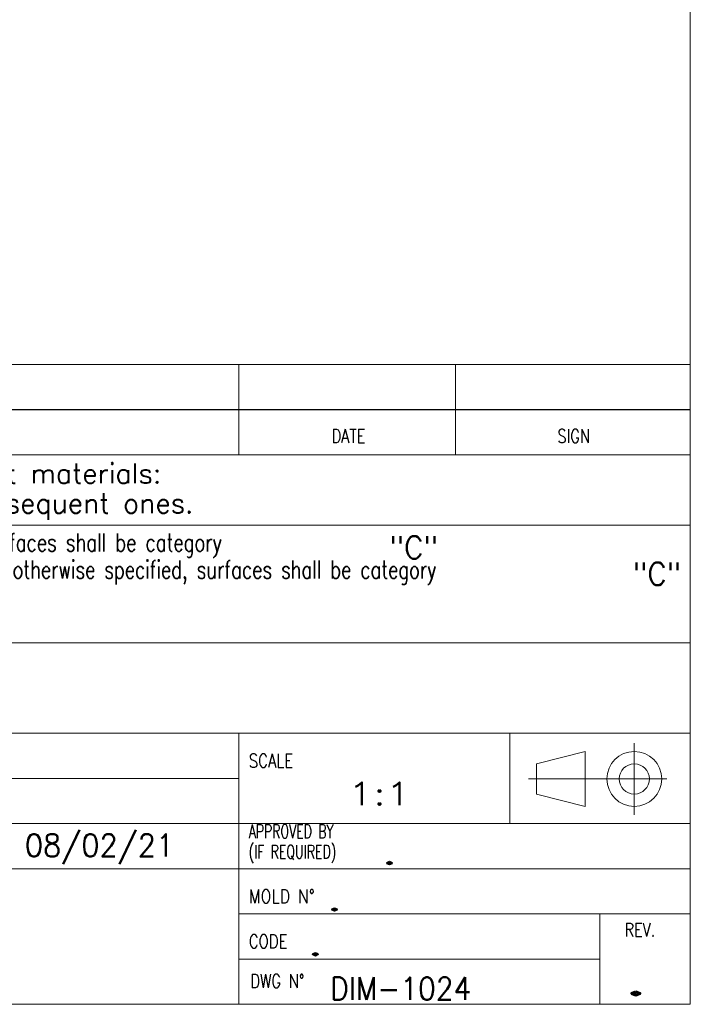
# Model space of a CAD drawing. Header units: millimetres. Extents: x 4 to 836, y 5 to 589.
# Tile 55 of 145: x 762 to 836, y 5 to 114. Entities that reach past the tile are written whole.
import ezdxf

# ---------------------------------------------------------------- set-up
doc = ezdxf.new("R2010")
doc.units = ezdxf.units.MM
doc.layers.add('1', color=7, linetype='Continuous', true_color=0xffffff)
doc.layers.add('256', color=7, linetype='Continuous', true_color=0xffffff)
doc.styles.add('blockfont', font='simplex.shx')
doc.styles.add('ideas_simplex', font='simplex.shx')

# ---------------------------------------------------------------- blocks, each defined once
blk = doc.blocks.new('TabularNote1')
at = {"layer": '1', "color": 7, "linetype": 'Continuous', "lineweight": 18}
for p, q in [((0, 5), (8, 5)), ((0, 5), (0, 0)), ((8, 5), (8, 0)), ((8, 5), (16, 5)), ((16, 5), (16, 0)), ((16, 5), (40, 5)), ((40, 5), (40, 0)), ((40, 5), (140, 5)), ((140, 5), (140, 0)), ((140, 5), (164, 5)), ((164, 5), (164, 0)), ((164, 5), (190, 5)), ((190, 5), (190, 0)), ((0, 0), (8, 0)), ((8, 0), (16, 0)), ((16, 0), (40, 0)), ((40, 0), (140, 0)), ((140, 0), (164, 0)), ((164, 0), (190, 0))]:
    blk.add_line(p, q, dxfattribs=at)

msp = doc.modelspace()

# ---------------------------------------------------------------- linework, layer by layer
at = {"layer": '256', "color": 3, "linetype": 'Continuous', "lineweight": 18}
for p, q in [((836, 589), (836, 5)), ((646, 65.794), (836, 65.794)), ((686, 58), (786, 58)), ((786, 58), (810, 58)), ((810, 58), (836, 58)), ((686, 45), (786, 45)), ((786, 45), (810, 45)), ((810, 45), (836, 45)), ((716, 20), (836, 20)), ((786, 20), (786, 5)), ((15, 5), (836, 5))]:
    msp.add_line(p, q, dxfattribs=at)
at = {"layer": '256', "color": 4, "linetype": 'Continuous', "lineweight": 18}
for p, q in [((786, 72.794), (786, 65.794)), ((810, 72.794), (810, 65.794)), ((646, 70.794), (836, 70.794)), ((646, 35), (836, 35)), ((786, 20), (786, 35)), ((816, 35), (816, 25)), ((829.799, 33.885), (829.799, 25.976)), ((818.959, 31.611), (824.366, 32.975)), ((824.366, 26.902), (824.366, 32.975)), ((818.959, 28.267), (818.959, 31.611)), ((716, 30), (786, 30)), ((818.098, 29.939), (833.387, 29.939)), ((818.959, 28.267), (824.366, 26.902)), ((716, 25), (836, 25)), ((786, 15), (836, 15)), ((826, 15), (826, 5)), ((786, 10), (826, 10))]:
    msp.add_line(p, q, dxfattribs=at)
for radius in [3.037, 1.672]:
    msp.add_circle((829.799, 29.939), radius, dxfattribs=at)

# ---------------------------------------------------------------- block references
at = {"layer": '1', "color": 172, "linetype": 'Continuous', "lineweight": 18}
msp.add_blockref('TabularNote1', (645.997, 70.806), dxfattribs=at)

# ---------------------------------------------------------------- texts
at = {"layer": '1', "color": 3, "linetype": 'Continuous', "lineweight": 13, "char_height": 2.5, "attachment_point": 7, "line_spacing_factor": 0.903614, "style": 'blockfont'}
for insert in [(802.706, 54.305), (829.641, 51.379)]:
    msp.add_mtext('\\W0.9442;"C"', dxfattribs=dict(at, insert=insert))
at = {"layer": '1', "color": 7, "linetype": 'Continuous', "lineweight": 18, "char_height": 2.5, "attachment_point": 7, "line_spacing_factor": 1.204819, "style": 'ideas_simplex'}
for s, insert in [('\\W1.2965;1:1', (798.108, 27.052)), ('\\W0.9399;08/02/21', (762.329, 20.508)), ('\\W2.6797;.', (801.255, 20.51))]:
    msp.add_mtext(s, dxfattribs=dict(at, insert=insert))
at = {"layer": '256', "color": 1, "linetype": 'Continuous', "lineweight": 13, "attachment_point": 7, "line_spacing_factor": 0.903614, "style": 'blockfont'}
for insert, char_height in [((797.187, 71.305), 2), ((821.978, 71.45), 2), ((802.527, 26.724), 4), ((763.843, 20.817), 2.3), ((798.348, 20.817), 2.3), ((798.638, 15.888), 2.3)]:
    msp.add_mtext('\\W0.9844; ', dxfattribs=dict(at, insert=insert, char_height=char_height))
at = {"layer": '256', "color": 4, "linetype": 'Continuous', "lineweight": 13, "char_height": 1.5, "attachment_point": 7, "line_spacing_factor": 0.903614, "style": 'blockfont'}
for s, insert in [('\\W0.7885;SIGN', (821.289, 67.126)), ('\\W0.7839;DATE', (796.289, 67.126)), ('\\W0.8044;SCALE', (787.113, 31.208)), ('\\W0.6756;APPROVED BY\\P(IF REQUIRED)', (787.105, 20.626)), ('\\W0.8477;MOLD N%%d', (787.113, 16.203)), ('\\W0.7742;REV.', (828.727, 12.492)), ('\\W0.8021;CODE', (787.113, 11.208)), ('\\W0.8059;DWG N%%d', (787.274, 6.817))]:
    msp.add_mtext(s, dxfattribs=dict(at, insert=insert))
at = {"layer": '256', "color": 3, "linetype": 'Continuous', "lineweight": 13, "attachment_point": 7, "line_spacing_factor": 0.903614, "style": 'blockfont'}
for s, insert, char_height in [('\\W0.9988;All materials employed have to be selected among RoHS compliant materials:', (660.003, 61.917), 2.2), ('\\W0.9983;the EC directives to be referred to are 2002/95/EC and correlated subsequent ones.', (651.203, 58.617), 2.2), ('\\W0.7354;For Metal Parts last revision issued of GM_SSM_010_SPM. Unless otherwise specified, surfaces shall be category', (670.606, 54.444), 2), ('\\W0.7316;For Plastic, Rubber and Overmold Parts last revision issued of GM_SSM_004_SPP. Unless otherwise specified, surfaces shall be category', (670.606, 51.444), 2)]:
    msp.add_mtext(s, dxfattribs=dict(at, insert=insert, char_height=char_height))
at = {"layer": '256', "color": 7, "linetype": 'Continuous', "lineweight": 18, "attachment_point": 7, "line_spacing_factor": 1.204819, "style": 'ideas_simplex'}
for s, insert, char_height in [('\\W2.6797;.', (795.166, 15.362), 2.5), ('\\W2.6797;.', (793.053, 10.419), 2.5), ('\\W0.9168;  DIM-1024', (792.987, 5.492), 2.5), ('\\W2.6797;.', (827.687, 6.017), 4)]:
    msp.add_mtext(s, dxfattribs=dict(at, insert=insert, char_height=char_height))

doc.saveas('drawing.dxf')
